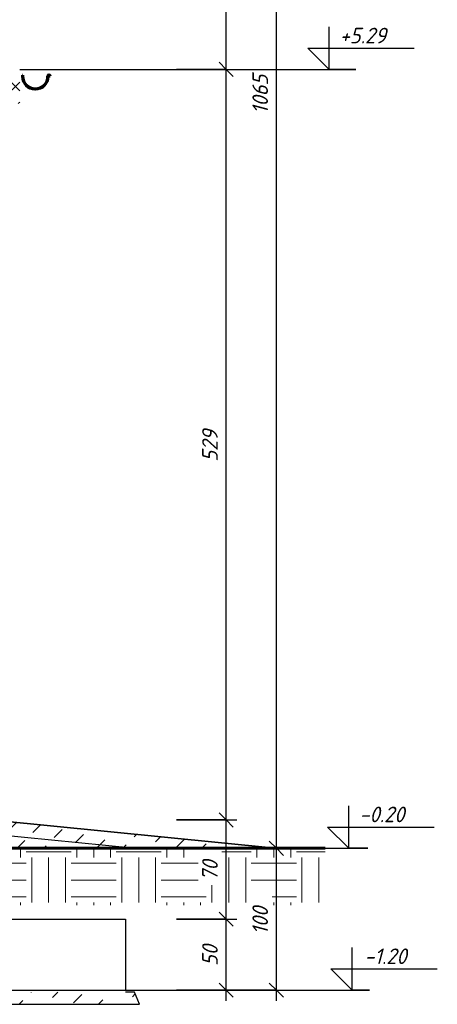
# Model space of a CAD drawing. Header units: millimetres. Extents: x -22097 to 12936, y -2051 to 11384.
# Tile 11 of 12: x 9865 to 12809, y -1300 to 5642. Entities that reach past the tile are written whole.
import ezdxf

# ---------------------------------------------------------------- set-up
doc = ezdxf.new("R2010")
doc.units = ezdxf.units.MM
for name, color, linetype, lineweight in [('A-ANNO-DIMS', 211, 'Continuous', 20), ('A-ANNO-DIMS-50', 211, 'Continuous', 20), ('A-DETL-GENF', 92, 'Continuous', 25), ('A-FLOR', 192, 'Continuous', 25), ('A-FLOR-MCUT', 51, 'Continuous', 25), ('A-FLOR-PATT', 8, 'Continuous', 35), ('A-ROOF-MCUT', 132, 'Continuous', 60), ('A-ROOF-PATT', 132, 'Continuous', 35), ('G-ANNO-DIMS', 111, 'Continuous', 20), ('S-FNDN', 32, 'Continuous', 25)]:
    doc.layers.add(name, color=color, linetype=linetype, lineweight=lineweight)
doc.styles.add('GOST Common_I', font='GOST_Common Italic.ttf', dxfattribs={"height": 110})
doc.dimstyles.new('Zasieczka', dxfattribs={"dimscale": 304.8, "dimtxt": 110.62865, "dimasz": 0.328084, "dimexe": 0.246063, "dimexo": 0.0625, "dimgap": 0.082021, "dimtad": 1, "dimdec": 0, "dimlfac": 0.1, "dimzin": 0, "dimdsep": 46, "dimtxsty": 'GOST Common_I', "dimblk1": 'OBLIQUE', "dimblk2": 'OBLIQUE', "dimsah": 1, "dimcen": 0.09, "dimdle": 0.246063, "dimadec": 1, "dimazin": 0, "dimtfac": 1, "dimtdec": 4, "dimtix": 1, "dimtmove": 0, "dimatfit": 3, "dimfxl": 1.148294, "dimfxlon": 1, "dimtvp": 1, "dimtfill": 1, "dimtolj": 1, "dimtzin": 0, "dimlwd": 25, "dimlwe": 25, "dimarcsym": 2})
pattern_1 = [(45, (-3742.76, 5171.7), (-35.921, 149.9703), [80.645, -80.645])]

# ---------------------------------------------------------------- blocks, each defined once
blk = doc.blocks.new('AR Stopa fundam 1 - SF-1-1943619-B')
at = {"layer": 'S-FNDN'}
for p, q in [((9059.8, -580), (9059.8, -700)), ((8009.8, -700), (9353.5, -700)), ((8009.8, -1200), (8009.8, -700)), ((9664.8, -700), (10609.8, -700)), ((10609.8, -700), (10609.8, -1200)), ((8009.8, -1200), (10609.8, -1200))]:
    blk.add_line(p, q, dxfattribs=at)
blk = doc.blocks.new('Grunt - Grunt-1944050-B')
at = {"layer": 'A-DETL-GENF', "lineweight": 20}
h = blk.add_hatch(dxfattribs=at)
h.set_pattern_fill('FP_6', color=256, style=0, pattern_type=2)
h.set_pattern_definition([(0, (-3742.76, 5171.7), (317.5, 317.5), [317.5, -317.5]), (0, (-3742.76, 5290.76), (317.5, 317.5), [317.5, -317.5]), (0, (-3742.76, 5409.83), (317.5, 317.5), [317.5, -317.5]), (90, (-3703.07, 5449.5), (-317.5, 317.5), [317.5, -317.5]), (90, (-3584, 5449.5), (-317.5, 317.5), [317.5, -317.5]), (90, (-3464.94, 5449.5), (-317.5, 317.5), [317.5, -317.5])])
h.paths.add_polyline_path([(12017, -600), (12017, -200), (9712.8, -200), (9712.8, -600), (11664.8, -600)], flags=0)
at = {"layer": 'A-DETL-GENF', "lineweight": 60}
for p, q in [((9672.8, -200), (12017, -200)), ((12017, -200), (9712.8, -200))]:
    blk.add_line(p, q, dxfattribs=at)
blk = doc.blocks.new('Podbudowa fundamentu - Z odsadzką-V12-B')
at = {"layer": 'A-DETL-GENF', "lineweight": 20}
h = blk.add_hatch(dxfattribs=at)
h.set_pattern_fill('FP_3', color=256, style=0, pattern_type=2)
h.set_pattern_definition(pattern_1)
h.paths.add_polyline_path([(10708.4, -1300), (10674.9, -1215), (7944.7, -1215), (7911.2, -1300), (10609.8, -1300)], flags=0)
at = {"layer": 'A-DETL-GENF'}
for p, q in [((7944.7, -1215), (7911.2, -1300)), ((8009.8, -1215), (7944.7, -1215)), ((10674.9, -1215), (10609.8, -1215)), ((10708.4, -1300), (10674.9, -1215)), ((7911.2, -1300), (10708.4, -1300))]:
    blk.add_line(p, q, dxfattribs=at)
blk = doc.blocks.new('DIMBLOCK3-B')
at = {"layer": 'A-ANNO-DIMS-50', "lineweight": 35}
for p, q in [((11319.8, -700), (11269.8, -650)), ((11319.8, -700), (11369.8, -750)), ((11319.8, -1200), (11269.8, -1150)), ((11319.8, -1200), (11369.8, -1250))]:
    blk.add_line(p, q, dxfattribs=at)
at = {"layer": 'A-ANNO-DIMS-50', "lineweight": 25}
for p, q in [((10969.8, -700), (11394.8, -700)), ((11319.8, -700), (10969.8, -700)), ((11319.8, -1275), (11319.8, -700)), ((10969.8, -1200), (11394.8, -1200)), ((11319.8, -1200), (10969.8, -1200))]:
    blk.add_line(p, q, dxfattribs=at)
at = {"layer": 'A-ANNO-DIMS-50', "color": 0, "lineweight": 25, "insert": (11151, -1030.6), "char_height": 110, "width": 193.506, "attachment_point": 1, "rotation": 90, "line_spacing_factor": 1.022761, "style": 'GOST Common_I', "bg_fill": 3, "box_fill_scale": 1.25, "bg_fill_color": 256, "bg_fill_true_color": 13158600, "bg_fill_transparency": 0}
blk.add_mtext('50', dxfattribs=at)
blk = doc.blocks.new('_Oblique')
at = {"color": 0, "linetype": 'ByBlock', "lineweight": -2}
blk.add_line((-0.5, -0.5), (0.5, 0.5), dxfattribs=at)
blk = doc.blocks.new('DIMBLOCK4-B')
at = {"layer": 'A-ANNO-DIMS-50', "lineweight": 35}
for p, q in [((11319.8, 0), (11269.8, 50)), ((11319.8, 0), (11369.8, -50)), ((11319.8, -700), (11269.8, -650)), ((11319.8, -700), (11369.8, -750))]:
    blk.add_line(p, q, dxfattribs=at)
at = {"layer": 'A-ANNO-DIMS-50', "lineweight": 25}
for p, q in [((10969.8, 0), (11394.8, 0)), ((11319.8, 0), (10969.8, 0)), ((11319.8, -700), (11319.8, 0)), ((10969.8, -700), (11394.8, -700)), ((11319.8, -700), (10969.8, -700))]:
    blk.add_line(p, q, dxfattribs=at)
at = {"layer": 'A-ANNO-DIMS-50', "color": 0, "lineweight": 25, "insert": (11151, -430.6), "char_height": 110, "width": 193.506, "attachment_point": 1, "rotation": 90, "line_spacing_factor": 1.022761, "style": 'GOST Common_I', "bg_fill": 3, "box_fill_scale": 1.25, "bg_fill_color": 256, "bg_fill_true_color": 13158600, "bg_fill_transparency": 0}
blk.add_mtext('70', dxfattribs=at)
blk = doc.blocks.new('DIMBLOCK5-B')
at = {"layer": 'A-ANNO-DIMS-50', "lineweight": 25}
for p, q in [((10969.8, 5291.9), (11394.8, 5291.9)), ((11319.8, 5291.9), (10969.8, 5291.9)), ((11319.8, 0), (11319.8, 5291.9)), ((10969.8, 0), (11394.8, 0)), ((11319.8, 0), (10969.8, 0))]:
    blk.add_line(p, q, dxfattribs=at)
at = {"layer": 'A-ANNO-DIMS-50', "lineweight": 35}
for p, q in [((11319.8, 5291.9), (11269.8, 5341.9)), ((11319.8, 5291.9), (11369.8, 5241.9)), ((11319.8, 0), (11269.8, 50)), ((11319.8, 0), (11369.8, -50))]:
    blk.add_line(p, q, dxfattribs=at)
at = {"layer": 'A-ANNO-DIMS-50', "color": 0, "lineweight": 25, "insert": (11151, 2525), "char_height": 110, "width": 290.26, "attachment_point": 1, "rotation": 90, "line_spacing_factor": 1.022761, "style": 'GOST Common_I', "bg_fill": 3, "box_fill_scale": 1.25, "bg_fill_color": 256, "bg_fill_true_color": 13158600, "bg_fill_transparency": 0}
blk.add_mtext('529', dxfattribs=at)
blk = doc.blocks.new('DIMBLOCK6-B')
at = {"layer": 'A-ANNO-DIMS-50', "lineweight": 35}
for p, q in [((11319.8, 10453.4), (11269.8, 10503.4)), ((11319.8, 10453.4), (11369.8, 10403.4)), ((11319.8, 5291.9), (11269.8, 5341.9)), ((11319.8, 5291.9), (11369.8, 5241.9))]:
    blk.add_line(p, q, dxfattribs=at)
at = {"layer": 'A-ANNO-DIMS-50', "lineweight": 25}
for p, q in [((11319.8, 5291.9), (11319.8, 10528.4)), ((10969.8, 10453.4), (11394.8, 10453.4)), ((11319.8, 10453.4), (10969.8, 10453.4)), ((10969.8, 5291.9), (11394.8, 5291.9)), ((11319.8, 5291.9), (10969.8, 5291.9))]:
    blk.add_line(p, q, dxfattribs=at)
at = {"layer": 'A-ANNO-DIMS-50', "color": 0, "lineweight": 25, "insert": (11151, 7763.9), "char_height": 110, "width": 261.009, "attachment_point": 1, "rotation": 90, "line_spacing_factor": 1.022761, "style": 'GOST Common_I', "bg_fill": 3, "box_fill_scale": 1.25, "bg_fill_color": 256, "bg_fill_true_color": 13158600, "bg_fill_transparency": 0}
blk.add_mtext('516', dxfattribs=at)
blk = doc.blocks.new('DIMBLOCK7-B')
at = {"layer": 'A-ANNO-DIMS-50', "lineweight": 25}
for p, q in [((11323.9, -200), (11748.9, -200)), ((11673.9, -200), (11323.9, -200)), ((11673.9, -1275), (11673.9, -200)), ((11323.9, -1200), (11748.9, -1200)), ((11673.9, -1200), (11323.9, -1200))]:
    blk.add_line(p, q, dxfattribs=at)
at = {"layer": 'A-ANNO-DIMS-50', "lineweight": 35}
for p, q in [((11673.9, -200), (11623.9, -150)), ((11673.9, -200), (11723.9, -250)), ((11673.9, -1200), (11623.9, -1150)), ((11673.9, -1200), (11723.9, -1250))]:
    blk.add_line(p, q, dxfattribs=at)
at = {"layer": 'A-ANNO-DIMS-50', "color": 0, "lineweight": 25, "insert": (11505.1, -808.8), "char_height": 110, "width": 261.009, "attachment_point": 1, "rotation": 90, "line_spacing_factor": 1.022761, "style": 'GOST Common_I', "bg_fill": 3, "box_fill_scale": 1.25, "bg_fill_color": 256, "bg_fill_true_color": 13158600, "bg_fill_transparency": 0}
blk.add_mtext('100', dxfattribs=at)
blk = doc.blocks.new('DIMBLOCK8-B')
at = {"layer": 'A-ANNO-DIMS-50', "lineweight": 35}
for p, q in [((11673.9, 10453.4), (11623.9, 10503.4)), ((11673.9, 10453.4), (11723.9, 10403.4)), ((11673.9, -200), (11623.9, -150)), ((11673.9, -200), (11723.9, -250))]:
    blk.add_line(p, q, dxfattribs=at)
at = {"layer": 'A-ANNO-DIMS-50', "lineweight": 25}
for p, q in [((11673.9, -200), (11673.9, 10528.4)), ((11323.9, 10453.4), (11748.9, 10453.4)), ((11673.9, 10453.4), (11323.9, 10453.4)), ((11323.9, -200), (11748.9, -200)), ((11673.9, -200), (11323.9, -200))]:
    blk.add_line(p, q, dxfattribs=at)
at = {"layer": 'A-ANNO-DIMS-50', "color": 0, "lineweight": 25, "insert": (11505.1, 4977.6), "char_height": 110, "width": 357.762, "attachment_point": 1, "rotation": 90, "line_spacing_factor": 1.022761, "style": 'GOST Common_I', "bg_fill": 3, "box_fill_scale": 1.25, "bg_fill_color": 256, "bg_fill_true_color": 13158600, "bg_fill_transparency": 0}
blk.add_mtext('1065', dxfattribs=at)
blk = doc.blocks.new('Rzędne punktów - Etyk_Wymiar punktowy_Rzedna - Wnętrze-1052920-B')
at = {"layer": 'G-ANNO-DIMS', "lineweight": 25}
for p, q in [((12336.2, 10453.4), (12336.2, 10753.4)), ((12336.2, 10453.4), (12186.2, 10603.4)), ((12186.2, 10603.4), (12936.2, 10603.4))]:
    blk.add_line(p, q, dxfattribs=at)

msp = doc.modelspace()

# ---------------------------------------------------------------- hatches: boundary and pattern name
at = {"layer": 'A-FLOR-PATT', "lineweight": 20}
h = msp.add_hatch(dxfattribs=at)
h.set_pattern_fill('FP_3', color=256, style=0, pattern_type=2)
h.set_pattern_definition(pattern_1)
h.paths.add_polyline_path([(11664.8, -200), (9664.8, 0), (9664.8, -100.5), (10659.8, -200)], flags=0)
h = msp.add_hatch(dxfattribs=at)
h.set_pattern_fill('FP_3', color=256, style=0, pattern_type=2)
h.set_pattern_definition(pattern_1)
h.paths.add_polyline_path([(9712.8, -205.8), (9712.8, -200), (10659.8, -200), (9664.8, -100.5), (9664.8, -201)], flags=0)
at = {"layer": 'A-ROOF-PATT', "lineweight": 20}
h = msp.add_hatch(dxfattribs=at)
h.set_pattern_fill('FP_1', color=256, style=0, pattern_type=2)
h.set_pattern_definition([(45, (-3742.76, 5171.7), (-70.7107, 70.7107), []), (135, (-3742.76, 5171.7), (-70.7107, -70.7107), [])])
h.paths.add_polyline_path([(9864.8, 5046.7), (9864.8, 5249.3), (-4085.2, 10410.8), (-18035.2, 5249.3), (-18035.2, 5046.7), (-4085.2, 10208.2), (9683.6, 5113.7)], flags=0)

# ---------------------------------------------------------------- linework, layer by layer
at = {"layer": 'A-FLOR', "lineweight": 35}
msp.add_line((11664.8, -200), (9664.8, 0), dxfattribs=at)
at = {"layer": 'A-FLOR-MCUT'}
msp.add_line((10659.8, -200), (9664.8, -100.5), dxfattribs=at)
at = {"layer": 'A-ROOF-MCUT'}
for p, q in [((9887.8, 5251.9), (9884.8, 5251.9)), ((9884.8, 5251.9), (9884.8, 5241.9)), ((9887.8, 5241.9), (9887.8, 5251.9)), ((10061.8, 5244.4), (10061.8, 5241.9)), ((10064.8, 5241.9), (10064.8, 5244.4)), ((10076.1, 5244.4), (10079.1, 5244.4))]:
    msp.add_line(p, q, dxfattribs=at)
for centre, radius, start, end in [((9974.8, 5241.9), 90, 180, 0), ((9974.8, 5241.9), 87, 180, 0), ((10070.5, 5244.4), 8.64, 0, 180), ((10070.5, 5244.4), 5.64, 0, 180)]:
    msp.add_arc(centre, radius, start, end, dxfattribs=at)
at = {"layer": 'G-ANNO-DIMS', "lineweight": 25}
for p, q in [((12233.5, 5291.9), (12046.5, 5291.9)), ((11912.4, -200), (12318.9, -200)), ((12318.9, -200), (12185.3, -200)), ((12330.5, -1200), (12208.5, -1200))]:
    msp.add_line(p, q, dxfattribs=at)

# ---------------------------------------------------------------- block references
at = {"layer": 'A-DETL-GENF'}
for name in ['Grunt - Grunt-1944050-B', 'Podbudowa fundamentu - Z odsadzką-V12-B']:
    msp.add_blockref(name, (0, 0), dxfattribs=at)
at = {"layer": 'G-ANNO-DIMS', "lineweight": 25}
for p in [(-289.6, -5161.5), (-150.9, -10653.4), (-127.6, -11653.4)]:
    msp.add_blockref('Rzędne punktów - Etyk_Wymiar punktowy_Rzedna - Wnętrze-1052920-B', p, dxfattribs=at)
at = {"layer": 'S-FNDN'}
msp.add_blockref('AR Stopa fundam 1 - SF-1-1943619-B', (0, 0), dxfattribs=at)

# ---------------------------------------------------------------- dimensions: what is measured, and where the dimension line sits
at = {"layer": 'A-ANNO-DIMS', "lineweight": 25}
dim = msp.add_linear_dim(base=(11319.8, -700), p1=(10969.8, -1200), p2=(10969.8, -700), angle=90, dimstyle='Zasieczka', override={"dimpost": '<>', "dimfxl": 500}, dxfattribs=at)
dim.commit()
dim.dimension.update_dxf_attribs({"geometry": 'DIMBLOCK3-B', "text_midpoint": (11239.8, -950)})

# ---------------------------------------------------------------- next in the draw order: texts
at = {"layer": 'G-ANNO-DIMS', "lineweight": 25, "char_height": 110, "attachment_point": 1, "line_spacing_factor": 1.022761, "style": 'GOST Common_I', "bg_fill": 3, "box_fill_scale": 1.25, "bg_fill_color": 256, "bg_fill_true_color": 13158600, "bg_fill_transparency": 0}
for s, insert, width in [('+5.29', (12120.1, 5585.7), 423.481), ('-0.20', (12258.9, 93.8), 423.481), ('-1.20', (12293.7, -906.2), 395.603)]:
    msp.add_mtext(s, dxfattribs=dict(at, insert=insert, width=width))

# ---------------------------------------------------------------- next in the draw order: dimensions: what is measured, and where the dimension line sits
at = {"layer": 'A-ANNO-DIMS', "lineweight": 25}
dim = msp.add_linear_dim(base=(11319.8, 0), p1=(10969.8, -700), p2=(10969.8, 0), angle=90, dimstyle='Zasieczka', override={"dimpost": '<>', "dimfxl": 700}, dxfattribs=at)
dim.commit()
dim.dimension.update_dxf_attribs({"geometry": 'DIMBLOCK4-B', "text_midpoint": (11239, -350)})

# ---------------------------------------------------------------- next in the draw order: dimensions: what is measured, and where the dimension line sits
for base, p1, p2, override, picture, middle in [((11319.8, 5291.9), (10969.8, 0), (10969.8, 5291.9), {"dimpost": '<>', "dimfxl": 5291.901231}, 'DIMBLOCK5-B', (11239.8, 2646)), ((11673.9, -200), (11323.9, -1200), (11323.9, -200), {"dimpost": '<>', "dimfxl": 1000}, 'DIMBLOCK7-B', (11593.9, -700))]:
    dim = msp.add_linear_dim(base=base, p1=p1, p2=p2, angle=90, dimstyle='Zasieczka', override=override, dxfattribs=at)
    dim.commit()
    dim.dimension.update_dxf_attribs({"geometry": picture, "text_midpoint": middle})

# ---------------------------------------------------------------- next in the draw order: linework, layer by layer
at = {"layer": 'G-ANNO-DIMS', "lineweight": 25}
msp.add_line((10489.6, -1200), (12330.5, -1200), dxfattribs=at)

# ---------------------------------------------------------------- next in the draw order: dimensions: what is measured, and where the dimension line sits
at = {"layer": 'A-ANNO-DIMS', "lineweight": 25}
dim = msp.add_linear_dim(base=(11319.8, 10453.4), p1=(10969.8, 5291.9), p2=(10969.8, 10453.4), angle=90, dimstyle='Zasieczka', override={"dimpost": '<>', "dimfxl": 5161.5}, dxfattribs=at)
dim.commit()
dim.dimension.update_dxf_attribs({"geometry": 'DIMBLOCK6-B', "text_midpoint": (11239.8, 7872.7)})

# ---------------------------------------------------------------- next in the draw order: dimensions: what is measured, and where the dimension line sits
dim = msp.add_linear_dim(base=(11673.9, 10453.4), p1=(11323.9, -200), p2=(11323.9, 10453.4), angle=90, dimstyle='Zasieczka', override={"dimpost": '<>', "dimfxl": 10653.401231}, dxfattribs=at)
dim.commit()
dim.dimension.update_dxf_attribs({"geometry": 'DIMBLOCK8-B', "text_midpoint": (11593.9, 5126.7)})

# ---------------------------------------------------------------- next in the draw order: linework, layer by layer
at = {"layer": 'G-ANNO-DIMS', "lineweight": 25}
msp.add_line((9864.8, 5291.9), (12233.5, 5291.9), dxfattribs=at)

doc.saveas('drawing.dxf')
